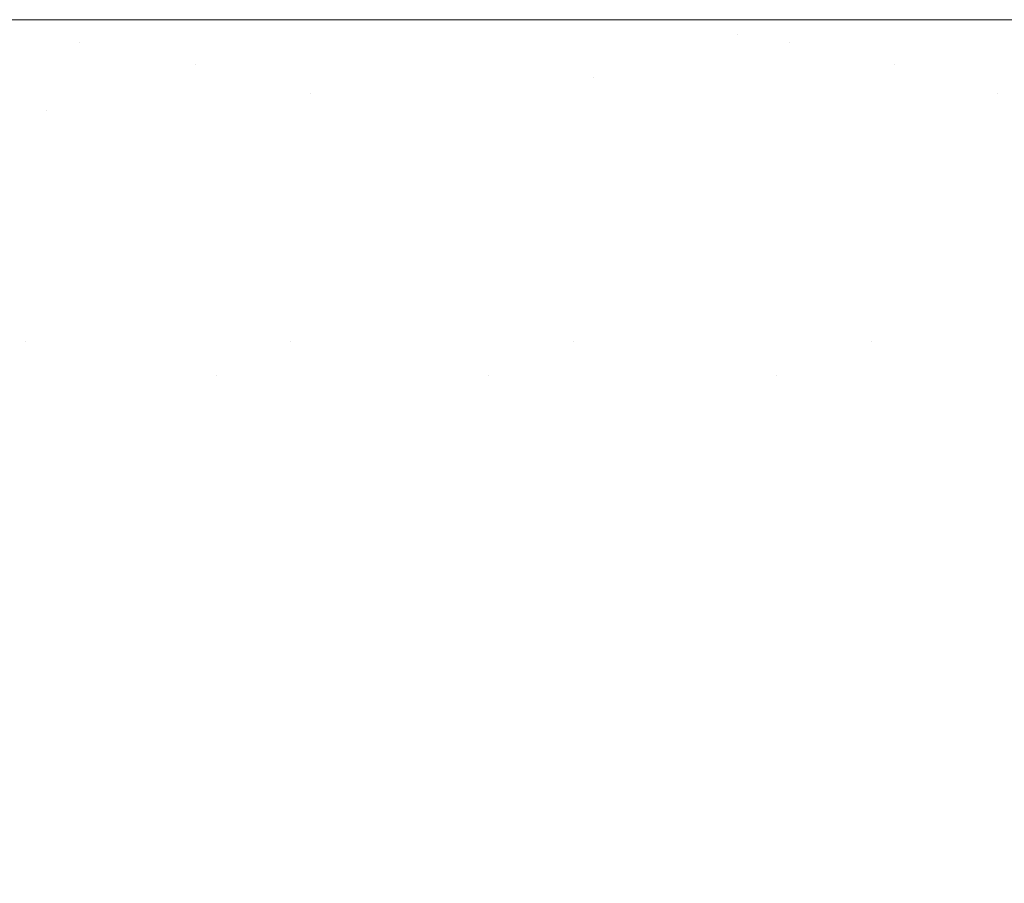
# Model space of a CAD drawing. Header units: centimetres. Extents: x -17.1 to 18.2, y 4.2 to 6.
# Tile 172 of 256: x -5.262 to -5.2489, y 5.9886 to 6.0002. Entities that reach past the tile are written whole.
import ezdxf

# ---------------------------------------------------------------- set-up
doc = ezdxf.new("R2010")
doc.units = ezdxf.units.CM
doc.header["$LTSCALE"] = 2.54
doc.layers.add('Lucido design-1', color=7, linetype='Continuous')

# ---------------------------------------------------------------- blocks, each defined once
blk = doc.blocks.new('Gruppo-3-1')
at = {"color": 7, "linetype": 'Continuous', "lineweight": 9}
for points, invisible_edges in [([(18.147234, 6.000144, -2276.319046), (18.147234, 6.000212, -2276.32217), (-17.020308, 6.000212, -2276.32217), (-17.020308, 6.000144, -2276.319046)], 8), ([(-17.020308, 6.000212, -2276.32217), (6.292262, 6.000212, -2276.52217), (-5.165337, 6.000212, -2276.52217)], 9), ([(-5.165337, 6.000212, -2276.52217), (-5.16604, 6.000212, -2276.522173), (-17.020308, 6.000212, -2276.32217)], 10), ([(-5.16604, 6.000212, -2276.522173), (-5.16949, 6.000212, -2276.522268), (-17.020308, 6.000212, -2276.32217)], 10), ([(6.292262, 6.000212, -2276.52217), (-17.020308, 6.000212, -2276.32217), (18.147234, 6.000212, -2276.32217)], 9), ([(-17.020308, 6.000212, -2276.32217), (-5.173109, 6.000212, -2276.522515), (-5.173872, 6.000212, -2276.522598)], 9), ([(-5.16949, 6.000212, -2276.522268), (-5.173109, 6.000212, -2276.522515), (-17.020308, 6.000212, -2276.32217)], 10), ([(-5.173872, 6.000212, -2276.522598), (-5.176745, 6.000212, -2276.522913), (-17.020308, 6.000212, -2276.32217)], 10), ([(-5.176745, 6.000212, -2276.522913), (-5.180403, 6.000212, -2276.523468), (-17.020308, 6.000212, -2276.32217)], 10), ([(-5.180403, 6.000212, -2276.523468), (-5.184086, 6.000212, -2276.524184), (-17.020308, 6.000212, -2276.32217)], 10), ([(-5.184086, 6.000212, -2276.524184), (-5.1878, 6.000212, -2276.525067), (-17.020308, 6.000212, -2276.32217)], 10), ([(-5.1878, 6.000212, -2276.525067), (-5.191547, 6.000212, -2276.526125), (-17.020308, 6.000212, -2276.32217)], 10), ([(-5.191547, 6.000212, -2276.526125), (-5.195333, 6.000212, -2276.527366), (-17.020308, 6.000212, -2276.32217)], 10), ([(-5.195333, 6.000212, -2276.527366), (-5.19916, 6.000212, -2276.5288), (-17.020308, 6.000212, -2276.32217)], 10), ([(-5.19916, 6.000212, -2276.5288), (-5.203033, 6.000212, -2276.53044), (-17.020308, 6.000212, -2276.32217)], 10), ([(-5.203033, 6.000212, -2276.53044), (-5.206954, 6.000212, -2276.532298), (-17.020308, 6.000212, -2276.32217)], 10), ([(-5.206954, 6.000212, -2276.532298), (-5.210927, 6.000212, -2276.53439), (-17.020308, 6.000212, -2276.32217)], 10), ([(-5.210927, 6.000212, -2276.53439), (-5.214954, 6.000212, -2276.536732), (-17.020308, 6.000212, -2276.32217)], 10), ([(-5.214954, 6.000212, -2276.536732), (-5.219036, 6.000212, -2276.539343), (-17.020308, 6.000212, -2276.32217)], 10), ([(-5.219036, 6.000212, -2276.539343), (-5.223174, 6.000212, -2276.542244), (-17.020308, 6.000212, -2276.32217)], 10), ([(-5.223174, 6.000212, -2276.542244), (-5.227368, 6.000212, -2276.545457), (-17.020308, 6.000212, -2276.32217)], 10), ([(-5.227368, 6.000212, -2276.545457), (-5.231614, 6.000212, -2276.549008), (-17.020308, 6.000212, -2276.32217)], 10), ([(-5.231614, 6.000212, -2276.549008), (-5.235911, 6.000212, -2276.552922), (-17.020308, 6.000212, -2276.32217)], 10), ([(-5.235911, 6.000212, -2276.552922), (-5.240251, 6.000212, -2276.55723), (-17.020308, 6.000212, -2276.32217)], 10), ([(-17.020308, 6.000212, -2276.32217), (-5.253434, 6.000212, -2276.572819), (-5.25783, 6.000212, -2276.579006)], 9), ([(-5.240251, 6.000212, -2276.55723), (-5.244627, 6.000212, -2276.561961), (-17.020308, 6.000212, -2276.32217)], 10), ([(-5.25783, 6.000212, -2276.579006), (-5.262055, 6.000212, -2276.58552), (-17.020308, 6.000212, -2276.32217)], 10), ([(-5.244627, 6.000212, -2276.561961), (-5.244807, 6.000212, -2276.562174), (-5.249026, 6.000212, -2276.567147), (-17.020308, 6.000212, -2276.32217)], 12), ([(-5.249026, 6.000212, -2276.567147), (-5.253434, 6.000212, -2276.572819), (-17.020308, 6.000212, -2276.32217)], 10), ([(-17.020308, 6.000144, -2276.319046), (-17.020308, 6.000117, -2276.317808), (18.147234, 6.000117, -2276.317808), (18.147234, 6.000144, -2276.319046)], 10), ([(18.147234, 6.000117, -2276.317808), (-17.020308, 6.000117, -2276.317808), (-17.020308, 5.999831, -2276.313454), (18.147234, 5.999831, -2276.313454)], 5), ([(-5.262055, 6.000212, -2276.58552), (-5.25783, 6.000212, -2276.579006), (-5.24357, 6.000163, -2276.564669), (-5.264354, 6.0002, -2276.59169)], 14), ([(-5.24357, 6.000163, -2276.564669), (-5.263575, 6.000163, -2276.592717), (-5.264354, 6.0002, -2276.59169)], 11), ([(-5.262796, 6.000102, -2276.593744), (-5.263575, 6.000163, -2276.592717), (-5.24357, 6.000163, -2276.564669), (-5.24295, 6.000102, -2276.565918)], 15), ([(-5.24357, 6.000163, -2276.564669), (-5.25783, 6.000212, -2276.579006), (-5.253434, 6.000212, -2276.572819), (-5.249026, 6.000212, -2276.567147)], 9), ([(-5.249026, 6.000212, -2276.567147), (-5.244807, 6.000212, -2276.562174), (-5.24357, 6.000163, -2276.564669)], 10), ([(-5.262796, 6.000102, -2276.593744), (-5.262018, 6.000017, -2276.594769), (-5.278562, 6.000017, -2276.630991), (-5.279473, 6.000102, -2276.630257)], 15), ([(-5.277653, 5.999907, -2276.631723), (-5.278562, 6.000017, -2276.630991), (-5.262018, 6.000017, -2276.594769), (-5.261241, 5.999907, -2276.595792)], 15), ([(-5.262796, 6.000102, -2276.593744), (-5.24295, 6.000102, -2276.565918), (-5.252428, 6.000017, -2276.57987)], 11), ([(-5.252428, 6.000017, -2276.57987), (-5.262018, 6.000017, -2276.594769), (-5.262796, 6.000102, -2276.593744)], 11), ([(-5.261241, 5.999907, -2276.595792), (-5.262018, 6.000017, -2276.594769), (-5.252428, 6.000017, -2276.57987), (-5.251728, 5.999907, -2276.581014)], 15), ([(-5.24295, 6.000102, -2276.565918), (-5.24233, 6.000017, -2276.567165), (-5.252428, 6.000017, -2276.57987)], 11), ([(-5.251728, 5.999907, -2276.581014), (-5.252428, 6.000017, -2276.57987), (-5.24233, 6.000017, -2276.567165), (-5.241094, 5.999774, -2276.569654)], 15), ([(-5.269132, 5.999774, -2276.613617), (-5.277653, 5.999907, -2276.631723), (-5.261241, 5.999907, -2276.595792)], 11), ([(-5.261241, 5.999907, -2276.595792), (-5.260466, 5.999774, -2276.596814), (-5.269132, 5.999774, -2276.613617)], 11), ([(-5.251728, 5.999907, -2276.581014), (-5.25103, 5.999774, -2276.582155), (-5.260466, 5.999774, -2276.596814), (-5.261241, 5.999907, -2276.595792)], 15), ([(-5.241094, 5.999774, -2276.569654), (-5.25103, 5.999774, -2276.582155), (-5.251728, 5.999907, -2276.581014)], 11), ([(18.147234, 5.999831, -2276.313454), (-17.020308, 5.999831, -2276.313454), (-17.020308, 5.999356, -2276.309117), (18.147234, 5.999356, -2276.309117)], 5), ([(-5.268288, 5.999616, -2276.6145), (-5.269132, 5.999774, -2276.613617), (-5.260466, 5.999774, -2276.596814), (-5.259692, 5.999616, -2276.597833)], 15), ([(-5.259692, 5.999616, -2276.597833), (-5.260466, 5.999774, -2276.596814), (-5.25103, 5.999774, -2276.582155), (-5.250333, 5.999616, -2276.583294)], 15), ([(-5.250333, 5.999616, -2276.583294), (-5.25103, 5.999774, -2276.582155), (-5.241094, 5.999774, -2276.569654), (-5.240478, 5.999616, -2276.570894)], 15), ([(-5.259692, 5.999616, -2276.597833), (-5.258921, 5.999434, -2276.59885), (-5.267446, 5.999434, -2276.615381), (-5.268288, 5.999616, -2276.6145)], 15), ([(-5.254357, 5.999434, -2276.591373), (-5.259692, 5.999616, -2276.597833), (-5.250333, 5.999616, -2276.583294)], 11), ([(-5.254357, 5.999434, -2276.591373), (-5.258921, 5.999434, -2276.59885), (-5.259692, 5.999616, -2276.597833)], 11), ([(-5.250333, 5.999616, -2276.583294), (-5.249637, 5.999434, -2276.584429), (-5.254357, 5.999434, -2276.591373)], 11), ([(-5.244796, 5.999434, -2276.578017), (-5.250333, 5.999616, -2276.583294), (-5.240478, 5.999616, -2276.570894)], 11), ([(-5.244796, 5.999434, -2276.578017), (-5.249637, 5.999434, -2276.584429), (-5.250333, 5.999616, -2276.583294)], 11), ([(18.147234, 5.999356, -2276.309117), (-17.020308, 5.999356, -2276.309117), (-17.020308, 5.998693, -2276.304805), (18.147234, 5.998693, -2276.304805)], 5), ([(-5.266607, 5.999228, -2276.616259), (-5.267446, 5.999434, -2276.615381), (-5.258921, 5.999434, -2276.59885), (-5.258151, 5.999228, -2276.599864)], 15), ([(-5.258151, 5.999228, -2276.599864), (-5.258921, 5.999434, -2276.59885), (-5.254357, 5.999434, -2276.591373), (-5.253625, 5.999228, -2276.592449)], 15), ([(-5.253625, 5.999228, -2276.592449), (-5.254357, 5.999434, -2276.591373), (-5.249637, 5.999434, -2276.584429), (-5.248944, 5.999228, -2276.585562)], 15), ([(-5.248944, 5.999228, -2276.585562), (-5.249637, 5.999434, -2276.584429), (-5.244796, 5.999434, -2276.578017), (-5.243492, 5.998999, -2276.580384)], 15), ([(-5.261687, 5.998999, -2276.608749), (-5.266607, 5.999228, -2276.616259), (-5.258151, 5.999228, -2276.599864)], 11), ([(-5.261687, 5.998999, -2276.608749), (-5.26577, 5.998999, -2276.617134), (-5.266607, 5.999228, -2276.616259)], 11), ([(-5.258151, 5.999228, -2276.599864), (-5.257384, 5.998999, -2276.600875), (-5.261687, 5.998999, -2276.608749)], 11), ([(-5.253625, 5.999228, -2276.592449), (-5.252895, 5.998999, -2276.59352), (-5.257384, 5.998999, -2276.600875), (-5.258151, 5.999228, -2276.599864)], 15), ([(-5.248944, 5.999228, -2276.585562), (-5.248254, 5.998999, -2276.586691), (-5.252895, 5.998999, -2276.59352), (-5.253625, 5.999228, -2276.592449)], 15), ([(-5.243492, 5.998999, -2276.580384), (-5.248254, 5.998999, -2276.586691), (-5.248944, 5.999228, -2276.585562)], 11), ([(-5.264936, 5.998746, -2276.618006), (-5.26577, 5.998999, -2276.617134), (-5.261687, 5.998999, -2276.608749), (-5.260888, 5.998746, -2276.609691)], 15), ([(-5.260888, 5.998746, -2276.609691), (-5.261687, 5.998999, -2276.608749), (-5.257384, 5.998999, -2276.600875), (-5.25662, 5.998746, -2276.601882)], 15), ([(-5.25662, 5.998746, -2276.601882), (-5.257384, 5.998999, -2276.600875), (-5.252895, 5.998999, -2276.59352), (-5.252168, 5.998746, -2276.594588)], 15), ([(-5.252168, 5.998746, -2276.594588), (-5.252895, 5.998999, -2276.59352), (-5.248254, 5.998999, -2276.586691), (-5.247565, 5.998746, -2276.587815)], 15), ([(18.147234, 5.998693, -2276.304805), (-17.020308, 5.998693, -2276.304805), (-17.020308, 5.997842, -2276.300526), (18.147234, 5.997842, -2276.300526)], 5), ([(-5.260888, 5.998746, -2276.609691), (-5.260091, 5.99847, -2276.610628), (-5.264106, 5.99847, -2276.618874), (-5.264936, 5.998746, -2276.618006)], 15), ([(-5.25662, 5.998746, -2276.601882), (-5.255859, 5.99847, -2276.602884), (-5.260091, 5.99847, -2276.610628), (-5.260888, 5.998746, -2276.609691)], 15), ([(-5.252168, 5.998746, -2276.594588), (-5.251444, 5.99847, -2276.595652), (-5.255859, 5.99847, -2276.602884), (-5.25662, 5.998746, -2276.601882)], 15), ([(-5.247565, 5.998746, -2276.587815), (-5.24688, 5.99847, -2276.588935), (-5.251444, 5.99847, -2276.595652), (-5.252168, 5.998746, -2276.594588)], 15), ([(-5.263279, 5.99817, -2276.619739), (-5.264106, 5.99847, -2276.618874), (-5.260091, 5.99847, -2276.610628), (-5.259298, 5.99817, -2276.611562)], 15), ([(-5.259298, 5.99817, -2276.611562), (-5.260091, 5.99847, -2276.610628), (-5.255859, 5.99847, -2276.602884), (-5.255101, 5.99817, -2276.603883)], 15), ([(-5.255101, 5.99817, -2276.603883), (-5.255859, 5.99847, -2276.602884), (-5.251444, 5.99847, -2276.595652), (-5.250724, 5.99817, -2276.596711)], 15), ([(-5.250724, 5.99817, -2276.596711), (-5.251444, 5.99847, -2276.595652), (-5.24688, 5.99847, -2276.588935), (-5.246197, 5.99817, -2276.59005)], 15), ([(-5.259298, 5.99817, -2276.611562), (-5.258508, 5.997848, -2276.612491), (-5.262457, 5.997848, -2276.620599), (-5.263279, 5.99817, -2276.619739)], 15), ([(-5.255101, 5.99817, -2276.603883), (-5.254347, 5.997848, -2276.604877), (-5.258508, 5.997848, -2276.612491), (-5.259298, 5.99817, -2276.611562)], 15), ([(-5.250724, 5.99817, -2276.596711), (-5.250006, 5.997848, -2276.597765), (-5.254347, 5.997848, -2276.604877), (-5.255101, 5.99817, -2276.603883)], 15), ([(-5.246197, 5.99817, -2276.59005), (-5.245518, 5.997848, -2276.59116), (-5.250006, 5.997848, -2276.597765), (-5.250724, 5.99817, -2276.596711)], 15), ([(18.147234, 5.997842, -2276.300526), (-17.020308, 5.997842, -2276.300526), (-17.020308, 5.996805, -2276.296288), (18.147234, 5.996805, -2276.296288)], 5), ([(-5.265308, 5.997503, -2276.629968), (-5.266158, 5.997848, -2276.629184), (-5.262457, 5.997848, -2276.620599), (-5.261638, 5.997503, -2276.621455)], 15), ([(-5.261638, 5.997503, -2276.621455), (-5.262457, 5.997848, -2276.620599), (-5.258508, 5.997848, -2276.612491), (-5.257723, 5.997503, -2276.613416)], 15), ([(-5.257723, 5.997503, -2276.613416), (-5.258508, 5.997848, -2276.612491), (-5.254347, 5.997848, -2276.604877), (-5.253597, 5.997503, -2276.605865)], 15), ([(-5.253597, 5.997503, -2276.605865), (-5.254347, 5.997848, -2276.604877), (-5.250006, 5.997848, -2276.597765), (-5.249293, 5.997503, -2276.598814)], 15), ([(-5.249293, 5.997503, -2276.598814), (-5.250006, 5.997848, -2276.597765), (-5.245518, 5.997848, -2276.59116), (-5.244842, 5.997503, -2276.592265)], 15), ([(-5.261638, 5.997503, -2276.621455), (-5.260824, 5.997135, -2276.622307), (-5.264463, 5.997135, -2276.630748), (-5.265308, 5.997503, -2276.629968)], 15), ([(-5.257723, 5.997503, -2276.613416), (-5.256942, 5.997135, -2276.614335), (-5.260824, 5.997135, -2276.622307), (-5.261638, 5.997503, -2276.621455)], 15), ([(-5.253597, 5.997503, -2276.605865), (-5.252851, 5.997135, -2276.606849), (-5.256942, 5.997135, -2276.614335), (-5.257723, 5.997503, -2276.613416)], 15), ([(-5.249293, 5.997503, -2276.598814), (-5.248583, 5.997135, -2276.599856), (-5.252851, 5.997135, -2276.606849), (-5.253597, 5.997503, -2276.605865)], 15), ([(-5.244842, 5.997503, -2276.592265), (-5.24417, 5.997135, -2276.593363), (-5.248583, 5.997135, -2276.599856), (-5.249293, 5.997503, -2276.598814)], 15), ([(-5.263623, 5.996745, -2276.631523), (-5.264463, 5.997135, -2276.630748), (-5.260824, 5.997135, -2276.622307), (-5.260014, 5.996745, -2276.623153)], 15), ([(-5.260014, 5.996745, -2276.623153), (-5.260824, 5.997135, -2276.622307), (-5.256942, 5.997135, -2276.614335), (-5.256166, 5.996745, -2276.615249)], 15), ([(-5.256166, 5.996745, -2276.615249), (-5.256942, 5.997135, -2276.614335), (-5.252851, 5.997135, -2276.606849), (-5.252109, 5.996745, -2276.607826)], 15), ([(-5.252109, 5.996745, -2276.607826), (-5.252851, 5.997135, -2276.606849), (-5.248583, 5.997135, -2276.599856), (-5.247877, 5.996745, -2276.600893)], 15), ([(18.147234, 5.996805, -2276.296288), (-17.020308, 5.996805, -2276.296288), (-17.020308, 5.995584, -2276.292099), (18.147234, 5.995584, -2276.292099)], 5), ([(-5.260014, 5.996745, -2276.623153), (-5.25921, 5.996334, -2276.623995), (-5.262787, 5.996334, -2276.632293), (-5.263623, 5.996745, -2276.631523)], 15), ([(-5.256166, 5.996745, -2276.615249), (-5.255394, 5.996334, -2276.616158), (-5.25921, 5.996334, -2276.623995), (-5.260014, 5.996745, -2276.623153)], 15), ([(-5.252109, 5.996745, -2276.607826), (-5.251372, 5.996334, -2276.608798), (-5.255394, 5.996334, -2276.616158), (-5.256166, 5.996745, -2276.615249)], 15), ([(-5.247877, 5.996745, -2276.600893), (-5.247176, 5.996334, -2276.601924), (-5.251372, 5.996334, -2276.608798), (-5.252109, 5.996745, -2276.607826)], 15), ([(-5.265237, 5.9959, -2276.641722), (-5.266094, 5.996334, -2276.641031), (-5.262787, 5.996334, -2276.632293), (-5.261958, 5.9959, -2276.633058)], 15), ([(-5.261958, 5.9959, -2276.633058), (-5.262787, 5.996334, -2276.632293), (-5.25921, 5.996334, -2276.623995), (-5.258411, 5.9959, -2276.62483)], 15), ([(-5.258411, 5.9959, -2276.62483), (-5.25921, 5.996334, -2276.623995), (-5.255394, 5.996334, -2276.616158), (-5.254627, 5.9959, -2276.61706)], 15), ([(-5.254627, 5.9959, -2276.61706), (-5.255394, 5.996334, -2276.616158), (-5.251372, 5.996334, -2276.608798), (-5.250639, 5.9959, -2276.609763)], 15), ([(-5.250639, 5.9959, -2276.609763), (-5.251372, 5.996334, -2276.608798), (-5.247176, 5.996334, -2276.601924), (-5.246479, 5.9959, -2276.602947)], 15), ([(-5.262795, 5.995446, -2276.63806), (-5.265237, 5.9959, -2276.641722), (-5.261958, 5.9959, -2276.633058)], 11), ([(-5.261958, 5.9959, -2276.633058), (-5.261134, 5.995446, -2276.633818), (-5.262795, 5.995446, -2276.63806)], 11), ([(-5.259407, 5.995446, -2276.629684), (-5.261958, 5.9959, -2276.633058), (-5.258411, 5.9959, -2276.62483)], 11), ([(-5.259407, 5.995446, -2276.629684), (-5.261134, 5.995446, -2276.633818), (-5.261958, 5.9959, -2276.633058)], 11), ([(-5.258411, 5.9959, -2276.62483), (-5.257617, 5.995446, -2276.62566), (-5.259407, 5.995446, -2276.629684)], 11), ([(-5.255769, 5.995446, -2276.621751), (-5.258411, 5.9959, -2276.62483), (-5.254627, 5.9959, -2276.61706)], 11), ([(-5.255769, 5.995446, -2276.621751), (-5.257617, 5.995446, -2276.62566), (-5.258411, 5.9959, -2276.62483)], 11), ([(-5.254627, 5.9959, -2276.61706), (-5.253866, 5.995446, -2276.617957), (-5.255769, 5.995446, -2276.621751)], 11), ([(-5.251912, 5.995446, -2276.61428), (-5.254627, 5.9959, -2276.61706), (-5.250639, 5.9959, -2276.609763)], 11), ([(-5.251912, 5.995446, -2276.61428), (-5.253866, 5.995446, -2276.617957), (-5.254627, 5.9959, -2276.61706)], 11), ([(-5.250639, 5.9959, -2276.609763), (-5.249912, 5.995446, -2276.610721), (-5.251912, 5.995446, -2276.61428)], 11), ([(-5.247869, 5.995446, -2276.607283), (-5.250639, 5.9959, -2276.609763), (-5.246479, 5.9959, -2276.602947)], 11), ([(-5.247869, 5.995446, -2276.607283), (-5.249912, 5.995446, -2276.610721), (-5.250639, 5.9959, -2276.609763)], 11), ([(18.147234, 5.995584, -2276.292099), (-17.020308, 5.995584, -2276.292099), (-17.020308, 5.994181, -2276.287968), (18.147234, 5.994181, -2276.287968)], 5), ([(-5.261137, 5.994473, -2276.639491), (-5.2627, 5.994473, -2276.643765), (-5.264385, 5.995446, -2276.642408), (-5.262795, 5.995446, -2276.63806)], 15), ([(-5.262795, 5.995446, -2276.63806), (-5.261134, 5.995446, -2276.633818), (-5.259504, 5.994473, -2276.635321), (-5.261137, 5.994473, -2276.639491)], 15), ([(-5.257806, 5.994473, -2276.631257), (-5.259504, 5.994473, -2276.635321), (-5.261134, 5.995446, -2276.633818), (-5.259407, 5.995446, -2276.629684)], 15), ([(-5.259407, 5.995446, -2276.629684), (-5.257617, 5.995446, -2276.62566), (-5.256047, 5.994473, -2276.627302), (-5.257806, 5.994473, -2276.631257)], 15), ([(-5.25423, 5.994473, -2276.623459), (-5.256047, 5.994473, -2276.627302), (-5.257617, 5.995446, -2276.62566), (-5.255769, 5.995446, -2276.621751)], 15), ([(-5.255769, 5.995446, -2276.621751), (-5.253866, 5.995446, -2276.617957), (-5.25236, 5.994473, -2276.619729), (-5.25423, 5.994473, -2276.623459)], 15), ([(-5.250439, 5.994473, -2276.616115), (-5.25236, 5.994473, -2276.619729), (-5.253866, 5.995446, -2276.617957), (-5.251912, 5.995446, -2276.61428)], 15), ([(-5.251912, 5.995446, -2276.61428), (-5.249912, 5.995446, -2276.610721), (-5.248473, 5.994473, -2276.612617), (-5.250439, 5.994473, -2276.616115)], 15), ([(-5.246465, 5.994473, -2276.609237), (-5.248473, 5.994473, -2276.612617), (-5.249912, 5.995446, -2276.610721), (-5.247869, 5.995446, -2276.607283)], 15), ([(-5.26419, 5.994473, -2276.648138), (-5.2627, 5.994473, -2276.643765), (-5.261041, 5.99342, -2276.6451), (-5.262506, 5.99342, -2276.649399)], 15), ([(-5.259505, 5.99342, -2276.640899), (-5.261041, 5.99342, -2276.6451), (-5.2627, 5.994473, -2276.643765), (-5.261137, 5.994473, -2276.639491)], 15), ([(-5.261137, 5.994473, -2276.639491), (-5.259504, 5.994473, -2276.635321), (-5.2579, 5.99342, -2276.6368), (-5.259505, 5.99342, -2276.640899)], 15), ([(-5.256231, 5.99342, -2276.632806), (-5.2579, 5.99342, -2276.6368), (-5.259504, 5.994473, -2276.635321), (-5.257806, 5.994473, -2276.631257)], 15), ([(-5.257806, 5.994473, -2276.631257), (-5.256047, 5.994473, -2276.627302), (-5.254502, 5.99342, -2276.628918), (-5.256231, 5.99342, -2276.632806)], 15), ([(-5.252716, 5.99342, -2276.62514), (-5.254502, 5.99342, -2276.628918), (-5.256047, 5.994473, -2276.627302), (-5.25423, 5.994473, -2276.623459)], 15), ([(-5.25423, 5.994473, -2276.623459), (-5.25236, 5.994473, -2276.619729), (-5.250877, 5.99342, -2276.621474), (-5.252716, 5.99342, -2276.62514)], 15), ([(-5.24899, 5.99342, -2276.617921), (-5.250877, 5.99342, -2276.621474), (-5.25236, 5.994473, -2276.619729), (-5.250439, 5.994473, -2276.616115)], 15), ([(-5.250439, 5.994473, -2276.616115), (-5.248473, 5.994473, -2276.612617), (-5.247057, 5.99342, -2276.614483), (-5.24899, 5.99342, -2276.617921)], 15), ([(18.147234, 5.994181, -2276.287968), (-17.020308, 5.994181, -2276.287968), (-17.020308, 5.9926, -2276.283902), (18.147234, 5.9926, -2276.283902)], 5), ([(-5.260852, 5.992287, -2276.650638), (-5.262217, 5.992287, -2276.654955), (-5.263896, 5.99342, -2276.653791), (-5.262506, 5.99342, -2276.649399)], 15), ([(-5.262506, 5.99342, -2276.649399), (-5.261041, 5.99342, -2276.6451), (-5.259412, 5.992287, -2276.646412), (-5.260852, 5.992287, -2276.650638)], 15), ([(-5.257901, 5.992287, -2276.642283), (-5.259412, 5.992287, -2276.646412), (-5.261041, 5.99342, -2276.6451), (-5.259505, 5.99342, -2276.640899)], 15), ([(-5.259505, 5.99342, -2276.640899), (-5.2579, 5.99342, -2276.6368), (-5.256324, 5.992287, -2276.638254), (-5.257901, 5.992287, -2276.642283)], 15), ([(-5.254684, 5.992287, -2276.634327), (-5.256324, 5.992287, -2276.638254), (-5.2579, 5.99342, -2276.6368), (-5.256231, 5.99342, -2276.632806)], 15), ([(-5.256231, 5.99342, -2276.632806), (-5.254502, 5.99342, -2276.628918), (-5.252984, 5.992287, -2276.630506), (-5.254684, 5.992287, -2276.634327)], 15), ([(-5.251228, 5.992287, -2276.626793), (-5.252984, 5.992287, -2276.630506), (-5.254502, 5.99342, -2276.628918), (-5.252716, 5.99342, -2276.62514)], 15), ([(-5.252716, 5.99342, -2276.62514), (-5.250877, 5.99342, -2276.621474), (-5.249421, 5.992287, -2276.623189), (-5.251228, 5.992287, -2276.626793)], 15), ([(-5.247565, 5.992287, -2276.619697), (-5.249421, 5.992287, -2276.623189), (-5.250877, 5.99342, -2276.621474), (-5.24899, 5.99342, -2276.617921)], 15), ([(-5.24899, 5.99342, -2276.617921), (-5.247057, 5.99342, -2276.614483), (-5.245666, 5.992287, -2276.616317), (-5.247565, 5.992287, -2276.619697)], 15), ([(18.147234, 5.990843, -2276.279908), (18.147234, 5.9926, -2276.283902), (-17.020308, 5.9926, -2276.283902), (-17.020308, 5.99167, -2276.281789)], 10), ([(-5.261837, 5.991079, -2276.660429), (-5.263024, 5.991079, -2276.664842), (-5.264713, 5.992287, -2276.663851), (-5.263506, 5.992287, -2276.659361)], 15), ([(-5.263506, 5.992287, -2276.659361), (-5.262217, 5.992287, -2276.654955), (-5.26057, 5.991079, -2276.656098), (-5.261837, 5.991079, -2276.660429)], 15), ([(-5.259228, 5.991079, -2276.651854), (-5.26057, 5.991079, -2276.656098), (-5.262217, 5.992287, -2276.654955), (-5.260852, 5.992287, -2276.650638)], 15), ([(-5.260852, 5.992287, -2276.650638), (-5.259412, 5.992287, -2276.646412), (-5.257812, 5.991079, -2276.6477), (-5.259228, 5.991079, -2276.651854)], 15), ([(-5.256328, 5.991079, -2276.643641), (-5.257812, 5.991079, -2276.6477), (-5.259412, 5.992287, -2276.646412), (-5.257901, 5.992287, -2276.642283)], 15), ([(-5.257901, 5.992287, -2276.642283), (-5.256324, 5.992287, -2276.638254), (-5.254777, 5.991079, -2276.639681), (-5.256328, 5.991079, -2276.643641)], 15), ([(-5.253165, 5.991079, -2276.635821), (-5.254777, 5.991079, -2276.639681), (-5.256324, 5.992287, -2276.638254), (-5.254684, 5.992287, -2276.634327)], 15), ([(-5.254684, 5.992287, -2276.634327), (-5.252984, 5.992287, -2276.630506), (-5.251494, 5.991079, -2276.632064), (-5.253165, 5.991079, -2276.635821)], 15), ([(-5.249768, 5.991079, -2276.628414), (-5.251494, 5.991079, -2276.632064), (-5.252984, 5.992287, -2276.630506), (-5.251228, 5.992287, -2276.626793)], 15), ([(-5.251228, 5.992287, -2276.626793), (-5.249421, 5.992287, -2276.623189), (-5.247991, 5.991079, -2276.624872), (-5.249768, 5.991079, -2276.628414)], 15), ([(-5.246167, 5.991079, -2276.621439), (-5.247991, 5.991079, -2276.624872), (-5.249421, 5.992287, -2276.623189), (-5.247565, 5.992287, -2276.619697)], 15), ([(-17.020308, 5.99167, -2276.281789), (-17.020308, 5.990843, -2276.279908), (18.147234, 5.990843, -2276.279908)], 10), ([(-5.264128, 5.991079, -2276.669333), (-5.263024, 5.991079, -2276.664842), (-5.261368, 5.989798, -2276.665814), (-5.262454, 5.989798, -2276.670229)], 15), ([(-5.260201, 5.989798, -2276.661476), (-5.261368, 5.989798, -2276.665814), (-5.263024, 5.991079, -2276.664842), (-5.261837, 5.991079, -2276.660429)], 15), ([(-5.261837, 5.991079, -2276.660429), (-5.26057, 5.991079, -2276.656098), (-5.258956, 5.989798, -2276.657218), (-5.260201, 5.989798, -2276.661476)], 15), ([(-5.257636, 5.989798, -2276.653046), (-5.258956, 5.989798, -2276.657218), (-5.26057, 5.991079, -2276.656098), (-5.259228, 5.991079, -2276.651854)], 15), ([(-5.259228, 5.991079, -2276.651854), (-5.257812, 5.991079, -2276.6477), (-5.256245, 5.989798, -2276.648963), (-5.257636, 5.989798, -2276.653046)], 15), ([(-5.254786, 5.989798, -2276.644972), (-5.256245, 5.989798, -2276.648963), (-5.257812, 5.991079, -2276.6477), (-5.256328, 5.991079, -2276.643641)], 15), ([(-5.256328, 5.991079, -2276.643641), (-5.254777, 5.991079, -2276.639681), (-5.253261, 5.989798, -2276.641079), (-5.254786, 5.989798, -2276.644972)], 15), ([(-5.251676, 5.989798, -2276.637284), (-5.253261, 5.989798, -2276.641079), (-5.254777, 5.991079, -2276.639681), (-5.253165, 5.991079, -2276.635821)], 15), ([(-5.253165, 5.991079, -2276.635821), (-5.251494, 5.991079, -2276.632064), (-5.250034, 5.989798, -2276.633592), (-5.251676, 5.989798, -2276.637284)], 15), ([(-5.248337, 5.989798, -2276.630003), (-5.250034, 5.989798, -2276.633592), (-5.251494, 5.991079, -2276.632064), (-5.249768, 5.991079, -2276.628414)], 15), ([(-5.249768, 5.991079, -2276.628414), (-5.247991, 5.991079, -2276.624872), (-5.24659, 5.989798, -2276.626521), (-5.248337, 5.989798, -2276.630003)], 15), ([(18.147234, 5.988913, -2276.275995), (18.147234, 5.990843, -2276.279908), (-17.020308, 5.990843, -2276.279908), (-17.020308, 5.989777, -2276.277746)], 10), ([(-17.020308, 5.989777, -2276.277746), (-17.020308, 5.988913, -2276.275995), (18.147234, 5.988913, -2276.275995)], 10), ([(-5.26437, 5.989798, -2276.679266), (-5.263455, 5.989798, -2276.674714), (-5.2618, 5.988447, -2276.675515), (-5.262699, 5.988447, -2276.679989)], 15), ([(-5.260815, 5.988447, -2276.671105), (-5.2618, 5.988447, -2276.675515), (-5.263455, 5.989798, -2276.674714), (-5.262454, 5.989798, -2276.670229)], 15), ([(-5.262454, 5.989798, -2276.670229), (-5.261368, 5.989798, -2276.665814), (-5.259748, 5.988447, -2276.666765), (-5.260815, 5.988447, -2276.671105)], 15), ([(-5.258601, 5.988447, -2276.6625), (-5.259748, 5.988447, -2276.666765), (-5.261368, 5.989798, -2276.665814), (-5.260201, 5.989798, -2276.661476)], 15), ([(-5.260201, 5.989798, -2276.661476), (-5.258956, 5.989798, -2276.657218), (-5.257377, 5.988447, -2276.658314), (-5.258601, 5.988447, -2276.6625)], 15), ([(-5.256079, 5.988447, -2276.654212), (-5.257377, 5.988447, -2276.658314), (-5.258956, 5.989798, -2276.657218), (-5.257636, 5.989798, -2276.653046)], 15), ([(-5.257636, 5.989798, -2276.653046), (-5.256245, 5.989798, -2276.648963), (-5.254711, 5.988447, -2276.650198), (-5.256079, 5.988447, -2276.654212)], 15), ([(-5.253276, 5.988447, -2276.646275), (-5.254711, 5.988447, -2276.650198), (-5.256245, 5.989798, -2276.648963), (-5.254786, 5.989798, -2276.644972)], 15), ([(-5.254786, 5.989798, -2276.644972), (-5.253261, 5.989798, -2276.641079), (-5.251778, 5.988447, -2276.642447), (-5.253276, 5.988447, -2276.646275)], 15), ([(-5.250219, 5.988447, -2276.638716), (-5.251778, 5.988447, -2276.642447), (-5.253261, 5.989798, -2276.641079), (-5.251676, 5.989798, -2276.637284)], 15), ([(-5.251676, 5.989798, -2276.637284), (-5.250034, 5.989798, -2276.633592), (-5.248605, 5.988447, -2276.635086), (-5.250219, 5.988447, -2276.638716)], 15), ([(-5.246937, 5.988447, -2276.631558), (-5.248605, 5.988447, -2276.635086), (-5.250034, 5.989798, -2276.633592), (-5.248337, 5.989798, -2276.630003)], 15), ([(18.147234, 5.986815, -2276.27217), (18.147234, 5.988913, -2276.275995), (-17.020308, 5.988913, -2276.275995), (-17.020308, 5.987727, -2276.273832)], 10)]:
    blk.add_3dface(points, dxfattribs=dict(at, invisible_edges=invisible_edges))
blk = doc.blocks.new('Gruppo-4-1')
at = {"color": 7}
blk.add_blockref('Gruppo-3-1', (0, 0), dxfattribs=at)

msp = doc.modelspace()

# ---------------------------------------------------------------- block references
at = {"layer": 'Lucido design-1', "color": 7}
msp.add_blockref('Gruppo-4-1', (0, 0), dxfattribs=at)

doc.saveas('drawing.dxf')
